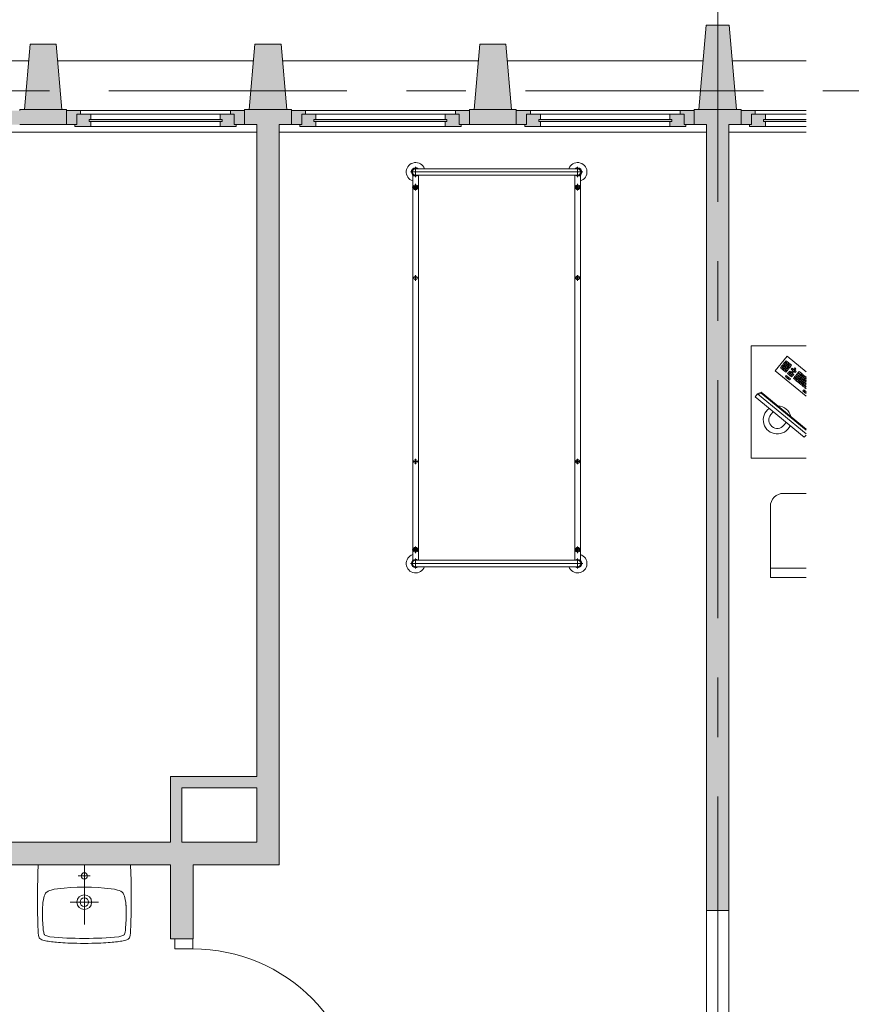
# Model space of a CAD drawing. Header units: centimetres. Extents: x -1737 to 3083, y -1 to 3760.
# Tile 31 of 36: x 1745 to 2189, y 484 to 1009. Entities that reach past the tile are written whole.
import ezdxf

# ---------------------------------------------------------------- set-up
doc = ezdxf.new("R2010")
doc.units = ezdxf.units.CM
doc.linetypes.add('Oś', pattern=[222.25, 127, -31.75, 31.75, -31.75])
for name, color, linetype, lineweight in [('A-DETL-GENF', 92, 'Continuous', 9), ('A-DETL-MEDM', 33, 'Continuous', 13), ('A-DOOR', 31, 'Continuous', 13), ('A-GLAZ', 151, 'Continuous', 13), ('A-WALL', 113, 'Continuous', 13), ('I-FURN', 30, 'Continuous', 9), ('P-SANR-FIXT', 6, 'Continuous', 13), ('S-GRID', 1, 'Continuous', 13)]:
    doc.layers.add(name, color=color, linetype=linetype, lineweight=lineweight)
doc.layers.add('A-WALL-PATT', color=111, linetype='Continuous', lineweight=13, plot=False)

msp = doc.modelspace()

# ---------------------------------------------------------------- hatches: boundary and pattern name
at = {"layer": 'A-GLAZ', "lineweight": 9}
h = msp.add_hatch(color=251, dxfattribs=at)
h.paths.add_polyline_path([(1739.38, 953.33), (1744.88, 953.33), (1744.88, 960.83), (1737.38, 960.83), (1737.38, 958.83), (1739.38, 958.83)], flags=0)
h.paths.add_polyline_path([(1649.88, 953.33), (1655.38, 953.33), (1655.38, 958.83), (1657.38, 958.83), (1657.38, 960.83), (1649.88, 960.83)], flags=0)
h = msp.add_hatch(color=251, dxfattribs=at)
h.paths.add_polyline_path([(1859.38, 953.33), (1864.88, 953.33), (1864.88, 960.83), (1857.38, 960.83), (1857.38, 958.83), (1859.38, 958.83)], flags=0)
h.paths.add_polyline_path([(1769.88, 953.33), (1775.38, 953.33), (1775.38, 958.83), (1777.38, 958.83), (1777.38, 960.83), (1769.88, 960.83)], flags=0)
h = msp.add_hatch(color=251, dxfattribs=at)
h.paths.add_polyline_path([(1860.38, 952.33), (1860.38, 953.33), (1859.38, 953.33), (1859.38, 958.83), (1851.88, 958.83), (1851.88, 956.08), (1852.88, 956.08), (1852.88, 955.08), (1851.88, 955.08), (1851.88, 952.33)], flags=0)
h.paths.add_polyline_path([(1782.88, 952.33), (1782.88, 955.08), (1781.88, 955.08), (1781.88, 956.08), (1782.88, 956.08), (1782.88, 958.83), (1775.38, 958.83), (1775.38, 953.33), (1774.38, 953.33), (1774.38, 952.33)], flags=0)
h = msp.add_hatch(color=251, dxfattribs=at)
h.paths.add_polyline_path([(1979.38, 953.33), (1984.88, 953.33), (1984.88, 960.83), (1977.38, 960.83), (1977.38, 958.83), (1979.38, 958.83)], flags=0)
h.paths.add_polyline_path([(1889.88, 953.33), (1895.38, 953.33), (1895.38, 958.83), (1897.38, 958.83), (1897.38, 960.83), (1889.88, 960.83)], flags=0)
h = msp.add_hatch(color=251, dxfattribs=at)
h.paths.add_polyline_path([(1980.38, 952.33), (1980.38, 953.33), (1979.38, 953.33), (1979.38, 958.83), (1971.88, 958.83), (1971.88, 956.08), (1972.88, 956.08), (1972.88, 955.08), (1971.88, 955.08), (1971.88, 952.33)], flags=0)
h.paths.add_polyline_path([(1902.88, 952.33), (1902.88, 955.08), (1901.88, 955.08), (1901.88, 956.08), (1902.88, 956.08), (1902.88, 958.83), (1895.38, 958.83), (1895.38, 953.33), (1894.38, 953.33), (1894.38, 952.33)], flags=0)
h = msp.add_hatch(color=251, dxfattribs=at)
h.paths.add_polyline_path([(2099.38, 953.33), (2104.88, 953.33), (2104.88, 960.83), (2097.38, 960.83), (2097.38, 958.83), (2099.38, 958.83)], flags=0)
h.paths.add_polyline_path([(2009.88, 953.33), (2015.38, 953.33), (2015.38, 958.83), (2017.38, 958.83), (2017.38, 960.83), (2009.88, 960.83)], flags=0)
h = msp.add_hatch(color=251, dxfattribs=at)
h.paths.add_polyline_path([(2100.38, 952.33), (2100.38, 953.33), (2099.38, 953.33), (2099.38, 958.83), (2091.88, 958.83), (2091.88, 956.08), (2092.88, 956.08), (2092.88, 955.08), (2091.88, 955.08), (2091.88, 952.33)], flags=0)
h.paths.add_polyline_path([(2022.88, 952.33), (2022.88, 955.08), (2021.88, 955.08), (2021.88, 956.08), (2022.88, 956.08), (2022.88, 958.83), (2015.38, 958.83), (2015.38, 953.33), (2014.38, 953.33), (2014.38, 952.33)], flags=0)
for points in [[(2135.38, 953.33), (2135.38, 958.83), (2137.38, 958.83), (2137.38, 960.83), (2129.88, 960.83), (2129.88, 953.33)], [(2142.88, 952.33), (2142.88, 955.08), (2141.88, 955.08), (2141.88, 956.08), (2142.88, 956.08), (2142.88, 958.83), (2135.38, 958.83), (2135.38, 953.33), (2134.38, 953.33), (2134.38, 952.33)], [(1852.88, 955.08), (1852.88, 956.08), (1781.88, 956.08), (1781.88, 955.08), (1840.21, 955.08)], [(1972.88, 955.08), (1972.88, 956.08), (1901.88, 956.08), (1901.88, 955.08), (1960.21, 955.08)], [(2092.88, 955.08), (2092.88, 956.08), (2021.88, 956.08), (2021.88, 955.08), (2080.21, 955.08)], [(2164.52, 955.08), (2164.52, 956.08), (2141.88, 956.08), (2141.88, 955.08)]]:
    msp.add_hatch(color=251, dxfattribs=at).paths.add_polyline_path(points, flags=0)
at = {"layer": 'A-WALL', "lineweight": 9}
h = msp.add_hatch(color=251, dxfattribs=at)
h.paths.add_polyline_path([(1507.38, 961.33), (1527.38, 961.33), (1523.52, 1006.33), (1511.23, 1006.33), (1509.28, 983.53)], flags=0)
h.paths.add_polyline_path([(1647.38, 961.33), (1644.38, 996.33), (1630.38, 996.33), (1627.38, 961.33)], flags=0)
h.paths.add_polyline_path([(1747.38, 961.33), (1767.38, 961.33), (1764.38, 996.33), (1750.38, 996.33), (1749.28, 983.53)], flags=0)
h.paths.add_polyline_path([(1867.38, 961.33), (1887.38, 961.33), (1884.38, 996.33), (1870.38, 996.33), (1869.28, 983.53)], flags=0)
h.paths.add_polyline_path([(1987.38, 961.33), (2007.38, 961.33), (2004.38, 996.33), (1990.38, 996.33), (1989.28, 983.53)], flags=0)
h.paths.add_polyline_path([(2108.09, 961.33), (2127.38, 961.33), (2123.52, 1006.33), (2111.23, 1006.33), (2107.38, 961.33)], flags=0)

# ---------------------------------------------------------------- linework, layer by layer
at = {"layer": 'A-DETL-GENF', "color": 251, "lineweight": 9}
for p, q in [((1837.23, 518.83), (1827.73, 518.83)), ((1827.73, 518.83), (1827.73, 513.33)), ((1837.23, 513.33), (1837.23, 518.83)), ((1827.73, 513.33), (1837.23, 513.33))]:
    msp.add_line(p, q, dxfattribs=at)
at = {"layer": 'A-DETL-MEDM', "color": 251, "lineweight": 9}
for p, q in [((1837.23, 518.83), (1827.73, 518.83)), ((1827.73, 518.83), (1827.73, 513.33)), ((1837.23, 513.33), (1837.23, 518.83)), ((1827.73, 513.33), (1837.23, 513.33))]:
    msp.add_line(p, q, dxfattribs=at)
at = {"layer": 'A-DOOR', "color": 251, "lineweight": 9}
msp.add_arc((1837.23, 423.33), 90, 0, 90, dxfattribs=at)
at = {"layer": 'A-GLAZ', "color": 251, "lineweight": 9}
for p, q in [((1777.38, 960.83), (1769.88, 960.83)), ((1769.88, 960.83), (1769.88, 953.33)), ((1769.88, 960.83), (1864.88, 960.83)), ((1782.88, 958.83), (1775.38, 958.83)), ((1775.38, 958.83), (1775.38, 953.33)), ((1775.38, 953.33), (1775.38, 958.83)), ((1775.38, 958.83), (1777.38, 958.83)), ((1777.38, 958.83), (1777.38, 960.83)), ((1857.38, 960.83), (1777.38, 960.83)), ((1782.88, 956.08), (1782.88, 958.83)), ((1851.88, 958.83), (1782.88, 958.83)), ((1859.38, 958.83), (1851.88, 958.83)), ((1851.88, 958.83), (1851.88, 956.08)), ((1864.88, 960.83), (1857.38, 960.83)), ((1857.38, 960.83), (1857.38, 958.83)), ((1857.38, 958.83), (1859.38, 958.83)), ((1859.38, 953.33), (1859.38, 958.83)), ((1859.38, 958.83), (1859.38, 953.33)), ((1864.88, 953.33), (1864.88, 960.83)), ((1897.38, 960.83), (1889.88, 960.83)), ((1889.88, 960.83), (1889.88, 953.33)), ((1889.88, 960.83), (1984.88, 960.83)), ((1902.88, 958.83), (1895.38, 958.83)), ((1895.38, 958.83), (1895.38, 953.33)), ((1895.38, 953.33), (1895.38, 958.83)), ((1895.38, 958.83), (1897.38, 958.83)), ((1897.38, 958.83), (1897.38, 960.83)), ((1977.38, 960.83), (1897.38, 960.83)), ((1902.88, 956.08), (1902.88, 958.83)), ((1971.88, 958.83), (1902.88, 958.83)), ((1979.38, 958.83), (1971.88, 958.83)), ((1971.88, 958.83), (1971.88, 956.08)), ((1984.88, 960.83), (1977.38, 960.83)), ((1977.38, 960.83), (1977.38, 958.83)), ((1977.38, 958.83), (1979.38, 958.83)), ((1979.38, 953.33), (1979.38, 958.83)), ((1979.38, 958.83), (1979.38, 953.33)), ((1984.88, 953.33), (1984.88, 960.83)), ((2017.38, 960.83), (2009.88, 960.83)), ((2009.88, 960.83), (2009.88, 953.33)), ((2009.88, 960.83), (2104.88, 960.83)), ((2022.88, 958.83), (2015.38, 958.83)), ((2015.38, 958.83), (2015.38, 953.33)), ((2015.38, 953.33), (2015.38, 958.83)), ((2015.38, 958.83), (2017.38, 958.83)), ((2017.38, 958.83), (2017.38, 960.83)), ((2097.38, 960.83), (2017.38, 960.83)), ((2022.88, 956.08), (2022.88, 958.83)), ((2091.88, 958.83), (2022.88, 958.83)), ((2099.38, 958.83), (2091.88, 958.83)), ((2091.88, 958.83), (2091.88, 956.08)), ((2104.88, 960.83), (2097.38, 960.83)), ((2097.38, 960.83), (2097.38, 958.83)), ((2097.38, 958.83), (2099.38, 958.83)), ((2099.38, 953.33), (2099.38, 958.83)), ((2099.38, 958.83), (2099.38, 953.33)), ((2104.88, 953.33), (2104.88, 960.83)), ((2137.38, 960.83), (2129.88, 960.83)), ((2129.88, 960.83), (2129.88, 953.33)), ((2129.88, 960.83), (2164.52, 960.83)), ((2142.88, 958.83), (2135.38, 958.83)), ((2135.38, 958.83), (2135.38, 953.33)), ((2135.38, 953.33), (2135.38, 958.83)), ((2135.38, 958.83), (2137.38, 958.83)), ((2137.38, 958.83), (2137.38, 960.83)), ((2164.52, 960.83), (2137.38, 960.83)), ((2142.88, 956.08), (2142.88, 958.83)), ((2164.52, 958.83), (2142.88, 958.83)), ((1769.88, 953.33), (1775.38, 953.33)), ((1775.38, 953.33), (1774.38, 953.33)), ((1774.38, 953.33), (1774.38, 952.33)), ((1774.38, 952.33), (1782.88, 952.33)), ((1852.88, 956.08), (1781.88, 956.08)), ((1781.88, 956.08), (1781.88, 955.08)), ((1781.88, 955.08), (1781.88, 956.08)), ((1781.88, 956.08), (1782.88, 956.08)), ((1781.88, 955.08), (1852.88, 955.08)), ((1782.88, 955.08), (1781.88, 955.08)), ((1782.88, 952.33), (1782.88, 955.08)), ((1851.88, 952.33), (1782.88, 952.33)), ((1851.88, 956.08), (1852.88, 956.08)), ((1851.88, 955.08), (1851.88, 952.33)), ((1852.88, 955.08), (1851.88, 955.08)), ((1851.88, 952.33), (1860.38, 952.33)), ((1852.88, 955.08), (1852.88, 956.08)), ((1852.88, 956.08), (1852.88, 955.08)), ((1860.38, 953.33), (1859.38, 953.33)), ((1859.38, 953.33), (1864.88, 953.33)), ((1860.38, 952.33), (1860.38, 953.33)), ((1889.88, 953.33), (1895.38, 953.33)), ((1895.38, 953.33), (1894.38, 953.33)), ((1894.38, 953.33), (1894.38, 952.33)), ((1894.38, 952.33), (1902.88, 952.33)), ((1972.88, 956.08), (1901.88, 956.08)), ((1901.88, 956.08), (1901.88, 955.08)), ((1901.88, 955.08), (1901.88, 956.08)), ((1901.88, 956.08), (1902.88, 956.08)), ((1901.88, 955.08), (1972.88, 955.08)), ((1902.88, 955.08), (1901.88, 955.08)), ((1902.88, 952.33), (1902.88, 955.08)), ((1971.88, 952.33), (1902.88, 952.33)), ((1971.88, 956.08), (1972.88, 956.08)), ((1971.88, 955.08), (1971.88, 952.33)), ((1972.88, 955.08), (1971.88, 955.08)), ((1971.88, 952.33), (1980.38, 952.33)), ((1972.88, 955.08), (1972.88, 956.08)), ((1972.88, 956.08), (1972.88, 955.08)), ((1980.38, 953.33), (1979.38, 953.33)), ((1979.38, 953.33), (1984.88, 953.33)), ((1980.38, 952.33), (1980.38, 953.33)), ((2009.88, 953.33), (2015.38, 953.33)), ((2015.38, 953.33), (2014.38, 953.33)), ((2014.38, 953.33), (2014.38, 952.33)), ((2014.38, 952.33), (2022.88, 952.33)), ((2092.88, 956.08), (2021.88, 956.08)), ((2021.88, 956.08), (2021.88, 955.08)), ((2021.88, 955.08), (2021.88, 956.08)), ((2021.88, 956.08), (2022.88, 956.08)), ((2021.88, 955.08), (2092.88, 955.08)), ((2022.88, 955.08), (2021.88, 955.08)), ((2022.88, 952.33), (2022.88, 955.08)), ((2091.88, 952.33), (2022.88, 952.33)), ((2091.88, 956.08), (2092.88, 956.08)), ((2091.88, 955.08), (2091.88, 952.33)), ((2092.88, 955.08), (2091.88, 955.08)), ((2091.88, 952.33), (2100.38, 952.33)), ((2092.88, 955.08), (2092.88, 956.08)), ((2092.88, 956.08), (2092.88, 955.08)), ((2100.38, 953.33), (2099.38, 953.33)), ((2099.38, 953.33), (2104.88, 953.33)), ((2100.38, 952.33), (2100.38, 953.33)), ((2129.88, 953.33), (2135.38, 953.33)), ((2135.38, 953.33), (2134.38, 953.33)), ((2134.38, 953.33), (2134.38, 952.33)), ((2134.38, 952.33), (2142.88, 952.33)), ((2164.52, 956.08), (2141.88, 956.08)), ((2141.88, 956.08), (2141.88, 955.08)), ((2141.88, 955.08), (2141.88, 956.08)), ((2141.88, 956.08), (2142.88, 956.08)), ((2141.88, 955.08), (2164.52, 955.08)), ((2142.88, 955.08), (2141.88, 955.08)), ((2142.88, 952.33), (2142.88, 955.08)), ((2164.52, 952.33), (2142.88, 952.33))]:
    msp.add_line(p, q, dxfattribs=at)
at = {"layer": 'A-WALL', "color": 251, "lineweight": 9}
for p, q in [((2111.23, 1006.33), (2107.38, 961.33)), ((2123.52, 1006.33), (2111.23, 1006.33)), ((2127.38, 961.33), (2123.52, 1006.33)), ((1750.38, 996.33), (1747.38, 961.33)), ((1764.38, 996.33), (1750.38, 996.33)), ((1767.38, 961.33), (1764.38, 996.33)), ((1870.38, 996.33), (1867.38, 961.33)), ((1884.38, 996.33), (1870.38, 996.33)), ((1887.38, 961.33), (1884.38, 996.33)), ((1990.38, 996.33), (1987.38, 961.33)), ((2004.38, 996.33), (1990.38, 996.33)), ((2007.38, 961.33), (2004.38, 996.33)), ((1645.15, 987.33), (1749.61, 987.33)), ((1765.15, 987.33), (1869.61, 987.33)), ((1885.15, 987.33), (1989.61, 987.33)), ((2005.15, 987.33), (2109.61, 987.33)), ((2125.15, 987.33), (2164.52, 987.33)), ((1747.38, 961.33), (1744.88, 961.33)), ((1744.88, 961.33), (1744.88, 960.83)), ((1767.38, 961.33), (1747.38, 961.33)), ((1747.38, 961.33), (1767.38, 961.33)), ((1769.88, 961.33), (1767.38, 961.33)), ((1769.88, 960.83), (1769.88, 961.33)), ((1867.38, 961.33), (1864.88, 961.33)), ((1864.88, 961.33), (1864.88, 960.83)), ((1887.38, 961.33), (1867.38, 961.33)), ((1867.38, 961.33), (1887.38, 961.33)), ((1889.88, 961.33), (1887.38, 961.33)), ((1889.88, 960.83), (1889.88, 961.33)), ((1987.38, 961.33), (1984.88, 961.33)), ((1984.88, 961.33), (1984.88, 960.83)), ((2007.38, 961.33), (1987.38, 961.33)), ((1987.38, 961.33), (2007.38, 961.33)), ((2009.88, 961.33), (2007.38, 961.33)), ((2009.88, 960.83), (2009.88, 961.33)), ((2107.38, 961.33), (2104.88, 961.33)), ((2104.88, 961.33), (2104.88, 960.83)), ((2127.38, 961.33), (2107.38, 961.33)), ((2107.38, 961.33), (2127.38, 961.33)), ((2129.88, 961.33), (2127.38, 961.33)), ((2129.88, 960.83), (2129.88, 961.33)), ((1744.88, 953.33), (1769.88, 953.33)), ((1864.88, 953.33), (1871.38, 953.33)), ((1871.38, 953.33), (1871.38, 605.33)), ((1883.38, 558.33), (1883.38, 953.33)), ((1883.38, 953.33), (1889.88, 953.33)), ((1984.88, 953.33), (2009.88, 953.33)), ((2104.88, 953.33), (2111.38, 953.33)), ((2111.38, 953.33), (2111.38, 533.83)), ((2123.38, 953.33), (2129.88, 953.33)), ((2123.38, 533.83), (2123.38, 953.33)), ((1871.38, 949.33), (1523.88, 949.33)), ((2111.38, 949.33), (1883.38, 949.33)), ((2164.52, 949.33), (2123.38, 949.33)), ((1831.38, 605.33), (1825.38, 605.33)), ((1825.38, 605.33), (1825.38, 570.33)), ((1871.38, 605.33), (1831.38, 605.33)), ((1831.38, 570.33), (1831.38, 599.33)), ((1831.38, 599.33), (1871.38, 599.33)), ((1871.38, 599.33), (1871.38, 570.33)), ((1825.38, 570.33), (1523.38, 570.33)), ((1871.38, 570.33), (1831.38, 570.33)), ((1663.38, 558.33), (1825.38, 558.33)), ((1825.38, 558.33), (1825.38, 518.83)), ((1837.38, 558.33), (1871.38, 558.33)), ((1837.38, 518.83), (1837.38, 558.33)), ((1871.38, 558.33), (1883.38, 558.33)), ((2111.38, 533.83), (2123.38, 533.83)), ((2111.38, 533.83), (2111.38, 422.83)), ((2123.38, 533.83), (2111.38, 533.83)), ((2123.38, 422.83), (2123.38, 533.83)), ((1825.38, 518.83), (1827.73, 518.83)), ((1837.23, 518.83), (1837.38, 518.83))]:
    msp.add_line(p, q, dxfattribs=at)
at = {"layer": 'A-WALL-PATT', "color": 251, "linetype": 'Continuous', "lineweight": 9, "extrusion": (0, 0, -1)}
for points in [[(-1744.88, 958.83), (-1769.88, 953.33), (-1744.88, 961.33)], [(-1744.88, 961.33), (-1769.88, 953.33), (-1769.88, 961.33)], [(-1769.88, 953.33), (-1744.88, 958.83), (-1744.88, 953.33)], [(-1871.38, 953.33), (-1864.88, 961.33), (-1864.88, 953.33)], [(-1864.88, 961.33), (-1871.38, 953.33), (-1889.88, 961.33)], [(-1889.88, 961.33), (-1871.38, 953.33), (-1889.88, 953.33)], [(-1995.22, 953.33), (-1984.88, 961.33), (-1984.88, 953.33)], [(-1984.88, 961.33), (-1995.22, 953.33), (-2009.88, 961.33)], [(-2009.88, 961.33), (-1995.22, 953.33), (-2009.88, 953.33)], [(-2104.88, 958.83), (-2129.88, 953.33), (-2104.88, 961.33)], [(-2104.88, 961.33), (-2129.88, 953.33), (-2129.88, 961.33)], [(-2129.88, 953.33), (-2104.88, 958.83), (-2104.88, 953.33)], [(-1871.38, 558.33), (-1883.38, 953.33), (-1871.38, 953.33)], [(-1883.38, 953.33), (-1871.38, 558.33), (-1883.38, 558.33)], [(-2111.38, 748.69), (-2123.38, 953.33), (-2111.38, 953.33)], [(-2123.38, 953.33), (-2111.38, 748.69), (-2111.38, 533.83)], [(-2123.38, 953.33), (-2111.38, 533.83), (-2123.38, 533.83)], [(-1825.38, 570.33), (-1831.38, 605.33), (-1825.38, 605.33)], [(-1831.38, 605.33), (-1825.38, 570.33), (-1831.38, 570.33)], [(-1831.38, 599.33), (-1871.38, 605.33), (-1831.38, 605.33)], [(-1871.38, 605.33), (-1831.38, 599.33), (-1871.38, 599.33)], [(-1523.38, 570.33), (-1651.38, 558.33), (-1871.38, 570.33)], [(-1871.38, 570.33), (-1651.38, 558.33), (-1871.38, 558.33)], [(-1825.38, 518.83), (-1837.38, 558.33), (-1825.38, 558.33)], [(-1837.38, 558.33), (-1825.38, 518.83), (-1827.73, 518.83)], [(-1837.38, 558.33), (-1827.73, 518.83), (-1837.38, 518.83)]]:
    msp.add_solid(points, dxfattribs=at)
at = {"layer": 'I-FURN', "color": 251, "lineweight": 9}
for p, q in [((1956.13, 925.35), (1956.13, 930.8)), ((2042.63, 925.35), (2042.63, 930.8)), ((1953.4, 928.07), (2045.35, 928.07)), ((1954.63, 926.43), (1954.63, 720.71)), ((1956.13, 929.77), (2042.63, 929.77)), ((1956.13, 926.37), (2042.63, 926.37)), ((1957.63, 720.77), (1957.63, 926.43)), ((2041.13, 720.71), (2041.13, 926.37)), ((2044.13, 926.43), (2044.13, 720.71)), ((1954.38, 919.93), (1957.88, 919.93)), ((1956.13, 918.18), (1956.13, 921.68)), ((2044.38, 919.93), (2040.88, 919.93)), ((2042.63, 918.18), (2042.63, 921.68)), ((1956.13, 873.02), (1956.13, 870.02)), ((2042.63, 873.02), (2042.63, 870.02)), ((1954.63, 871.52), (1957.63, 871.52)), ((2044.13, 871.52), (2041.13, 871.52)), ((2135.14, 835.33), (2135.14, 775.33)), ((2164.52, 835.33), (2135.14, 835.33)), ((2154.4, 829.71), (2148.05, 821.98)), ((2152.07, 825.15), (2152.58, 825.77)), ((2152.69, 824.64), (2152.07, 825.15)), ((2152.58, 825.77), (2153.2, 825.26)), ((2153.2, 825.26), (2152.69, 824.64)), ((2152.71, 825.92), (2153.21, 826.54)), ((2153.32, 825.41), (2152.71, 825.92)), ((2152.84, 824.51), (2153.35, 825.13)), ((2153.21, 826.54), (2153.83, 826.03)), ((2153.83, 826.03), (2153.32, 825.41)), ((2153.34, 826.69), (2153.85, 827.31)), ((2153.96, 826.18), (2153.34, 826.69)), ((2153.35, 825.13), (2153.97, 824.62)), ((2153.48, 825.29), (2153.99, 825.9)), ((2154.1, 824.78), (2153.48, 825.29)), ((2153.85, 827.31), (2154.47, 826.8)), ((2154.47, 826.8), (2153.96, 826.18)), ((2153.99, 825.9), (2154.61, 825.4)), ((2154.61, 825.4), (2154.1, 824.78)), ((2154.11, 826.06), (2154.62, 826.68)), ((2154.73, 825.55), (2154.11, 826.06)), ((2154.25, 824.65), (2154.76, 825.27)), ((2164.52, 821.39), (2154.4, 829.71)), ((2154.62, 826.68), (2155.24, 826.17)), ((2155.24, 826.17), (2154.73, 825.55)), ((2154.76, 825.27), (2155.38, 824.76)), ((2154.89, 825.42), (2155.39, 826.04)), ((2155.5, 824.91), (2154.89, 825.42)), ((2155.39, 826.04), (2156.01, 825.53)), ((2156.01, 825.53), (2155.5, 824.91)), ((2155.66, 824.79), (2156.17, 825.41)), ((2156.17, 825.41), (2156.79, 824.9)), ((2148.05, 821.98), (2164.52, 808.44)), ((2150.8, 823.6), (2151.31, 824.22)), ((2151.42, 823.1), (2150.8, 823.6)), ((2151.31, 824.22), (2151.93, 823.71)), ((2151.93, 823.71), (2151.42, 823.1)), ((2151.44, 824.38), (2151.94, 824.99)), ((2152.05, 823.87), (2151.44, 824.38)), ((2151.57, 822.97), (2152.08, 823.59)), ((2152.19, 822.46), (2151.57, 822.97)), ((2151.94, 824.99), (2152.56, 824.49)), ((2152.56, 824.49), (2152.05, 823.87)), ((2152.08, 823.59), (2152.7, 823.08)), ((2152.7, 823.08), (2152.19, 822.46)), ((2152.21, 823.74), (2152.72, 824.36)), ((2152.83, 823.23), (2152.21, 823.74)), ((2152.35, 822.33), (2152.85, 822.95)), ((2152.96, 821.82), (2152.35, 822.33)), ((2152.72, 824.36), (2153.33, 823.85)), ((2153.33, 823.85), (2152.83, 823.23)), ((2153.46, 824), (2152.84, 824.51)), ((2152.85, 822.95), (2153.47, 822.44)), ((2153.47, 822.44), (2152.96, 821.82)), ((2152.98, 823.11), (2153.49, 823.72)), ((2153.6, 822.6), (2152.98, 823.11)), ((2153.12, 821.7), (2153.63, 822.32)), ((2153.74, 821.19), (2153.12, 821.7)), ((2153.97, 824.62), (2153.46, 824)), ((2153.49, 823.72), (2154.11, 823.22)), ((2154.11, 823.22), (2153.6, 822.6)), ((2153.62, 823.88), (2154.12, 824.5)), ((2154.23, 823.37), (2153.62, 823.88)), ((2153.63, 822.32), (2154.24, 821.81)), ((2154.24, 821.81), (2153.74, 821.19)), ((2153.75, 822.47), (2154.26, 823.09)), ((2154.37, 821.96), (2153.75, 822.47)), ((2154.12, 824.5), (2154.74, 823.99)), ((2154.74, 823.99), (2154.23, 823.37)), ((2154.87, 824.14), (2154.25, 824.65)), ((2154.26, 823.09), (2154.88, 822.58)), ((2154.88, 822.58), (2154.37, 821.96)), ((2154.39, 823.24), (2154.9, 823.86)), ((2155.01, 822.73), (2154.39, 823.24)), ((2154.66, 820.43), (2155.17, 821.05)), ((2155.28, 819.92), (2154.66, 820.43)), ((2155.38, 824.76), (2154.87, 824.14)), ((2154.9, 823.86), (2155.51, 823.35)), ((2155.51, 823.35), (2155.01, 822.73)), ((2155.02, 824.01), (2155.53, 824.63)), ((2155.64, 823.51), (2155.02, 824.01)), ((2155.17, 821.05), (2155.79, 820.54)), ((2155.79, 820.54), (2155.28, 819.92)), ((2155.3, 821.2), (2155.81, 821.82)), ((2155.92, 820.69), (2155.3, 821.2)), ((2155.44, 819.79), (2155.94, 820.41)), ((2155.53, 824.63), (2156.15, 824.12)), ((2156.15, 824.12), (2155.64, 823.51)), ((2156.28, 824.28), (2155.66, 824.79)), ((2155.81, 821.82), (2156.42, 821.31)), ((2156.42, 821.31), (2155.92, 820.69)), ((2155.94, 820.41), (2156.56, 819.9)), ((2156.56, 819.9), (2156.05, 819.28)), ((2156.07, 820.56), (2156.58, 821.18)), ((2156.69, 820.06), (2156.07, 820.56)), ((2156.79, 824.9), (2156.28, 824.28)), ((2156.57, 822.74), (2157.08, 823.36)), ((2157.19, 822.24), (2156.57, 822.74)), ((2156.58, 821.18), (2157.2, 820.67)), ((2157.2, 820.67), (2156.69, 820.06)), ((2156.71, 821.34), (2157.21, 821.96)), ((2157.32, 820.83), (2156.71, 821.34)), ((2156.84, 819.93), (2157.35, 820.55)), ((2157.46, 819.42), (2156.84, 819.93)), ((2157.08, 823.36), (2157.69, 822.85)), ((2157.69, 822.85), (2157.19, 822.24)), ((2157.21, 821.96), (2157.83, 821.45)), ((2157.83, 821.45), (2157.32, 820.83)), ((2157.34, 822.11), (2157.85, 822.73)), ((2157.96, 821.6), (2157.34, 822.11)), ((2157.35, 820.55), (2157.97, 820.04)), ((2157.97, 820.04), (2157.46, 819.42)), ((2157.85, 822.73), (2158.47, 822.22)), ((2158.47, 822.22), (2157.96, 821.6)), ((2157.98, 822.88), (2158.48, 823.5)), ((2158.59, 822.37), (2157.98, 822.88)), ((2158.11, 821.47), (2158.62, 822.09)), ((2158.73, 820.97), (2158.11, 821.47)), ((2158.48, 823.5), (2159.1, 822.99)), ((2159.1, 822.99), (2158.59, 822.37)), ((2158.62, 822.09), (2159.24, 821.58)), ((2159.24, 821.58), (2158.73, 820.97)), ((2159.02, 819.43), (2159.53, 820.05)), ((2159.53, 820.05), (2160.92, 818.91)), ((2159.66, 820.2), (2160.17, 820.82)), ((2161.05, 819.06), (2159.66, 820.2)), ((2160.17, 820.82), (2161.56, 819.68)), ((2160.29, 820.98), (2160.8, 821.59)), ((2161.68, 819.83), (2160.29, 820.98)), ((2160.8, 821.59), (2162.19, 820.45)), ((2162.19, 820.45), (2161.68, 819.83)), ((2161.84, 819.71), (2162.35, 820.32)), ((2162.35, 820.32), (2162.96, 819.82)), ((2153.47, 818.82), (2153.98, 819.44)), ((2154.09, 818.31), (2153.47, 818.82)), ((2153.98, 819.44), (2154.6, 818.93)), ((2154.6, 818.93), (2154.09, 818.31)), ((2154.24, 818.18), (2154.75, 818.8)), ((2154.86, 817.68), (2154.24, 818.18)), ((2154.75, 818.8), (2155.37, 818.29)), ((2155.37, 818.29), (2154.86, 817.68)), ((2155.01, 817.55), (2155.52, 818.17)), ((2155.63, 817.04), (2155.01, 817.55)), ((2156.05, 819.28), (2155.44, 819.79)), ((2155.52, 818.17), (2156.14, 817.66)), ((2156.14, 817.66), (2155.63, 817.04)), ((2156.21, 819.16), (2156.72, 819.78)), ((2156.83, 818.65), (2156.21, 819.16)), ((2156.72, 819.78), (2157.33, 819.27)), ((2157.33, 819.27), (2156.83, 818.65)), ((2157.75, 817.89), (2158.26, 818.5)), ((2158.37, 817.38), (2157.75, 817.89)), ((2158.26, 818.5), (2158.88, 818)), ((2158.88, 818), (2158.37, 817.38)), ((2158.39, 818.66), (2158.9, 819.28)), ((2159.01, 818.15), (2158.39, 818.66)), ((2158.53, 817.25), (2159.03, 817.87)), ((2159.14, 816.74), (2158.53, 817.25)), ((2158.9, 819.28), (2159.51, 818.77)), ((2159.51, 818.77), (2159.01, 818.15)), ((2160.41, 818.29), (2159.02, 819.43)), ((2159.03, 817.87), (2159.65, 817.36)), ((2159.65, 817.36), (2159.14, 816.74)), ((2159.16, 818.02), (2159.67, 818.64)), ((2159.78, 817.52), (2159.16, 818.02)), ((2159.3, 816.62), (2159.81, 817.23)), ((2159.92, 816.11), (2159.3, 816.62)), ((2159.67, 818.64), (2160.29, 818.13)), ((2160.29, 818.13), (2159.78, 817.52)), ((2159.81, 817.23), (2160.42, 816.73)), ((2160.42, 816.73), (2159.92, 816.11)), ((2159.93, 817.39), (2160.44, 818.01)), ((2160.55, 816.88), (2159.93, 817.39)), ((2160.07, 815.98), (2160.58, 816.6)), ((2160.69, 815.47), (2160.07, 815.98)), ((2160.92, 818.91), (2160.41, 818.29)), ((2160.44, 818.01), (2161.06, 817.5)), ((2161.06, 817.5), (2160.55, 816.88)), ((2160.57, 818.16), (2161.08, 818.78)), ((2161.19, 817.65), (2160.57, 818.16)), ((2160.58, 816.6), (2161.2, 816.09)), ((2161.2, 816.09), (2160.69, 815.47)), ((2160.71, 816.75), (2161.21, 817.37)), ((2161.32, 816.25), (2160.71, 816.75)), ((2160.84, 815.35), (2161.35, 815.96)), ((2161.46, 814.84), (2160.84, 815.35)), ((2161.56, 819.68), (2161.05, 819.06)), ((2161.08, 818.78), (2161.69, 818.27)), ((2161.69, 818.27), (2161.19, 817.65)), ((2161.2, 818.93), (2161.71, 819.55)), ((2161.82, 818.43), (2161.2, 818.93)), ((2161.21, 817.37), (2161.83, 816.86)), ((2161.83, 816.86), (2161.32, 816.25)), ((2161.34, 817.53), (2161.85, 818.14)), ((2161.96, 817.02), (2161.34, 817.53)), ((2161.35, 815.96), (2161.97, 815.46)), ((2161.97, 815.46), (2161.46, 814.84)), ((2161.48, 816.12), (2161.99, 816.74)), ((2162.1, 815.61), (2161.48, 816.12)), ((2161.61, 814.71), (2162.12, 815.33)), ((2162.23, 814.2), (2161.61, 814.71)), ((2161.71, 819.55), (2162.33, 819.04)), ((2162.33, 819.04), (2161.82, 818.43)), ((2162.46, 819.2), (2161.84, 819.71)), ((2161.85, 818.14), (2162.47, 817.64)), ((2162.47, 817.64), (2161.96, 817.02)), ((2161.98, 818.3), (2162.48, 818.92)), ((2162.59, 817.79), (2161.98, 818.3)), ((2161.99, 816.74), (2162.6, 816.23)), ((2162.6, 816.23), (2162.1, 815.61)), ((2162.11, 816.89), (2162.62, 817.51)), ((2162.73, 816.38), (2162.11, 816.89)), ((2162.12, 815.33), (2162.74, 814.82)), ((2162.74, 814.82), (2162.23, 814.2)), ((2162.25, 815.48), (2162.76, 816.1)), ((2162.87, 814.98), (2162.25, 815.48)), ((2162.39, 814.08), (2162.9, 814.69)), ((2162.96, 819.82), (2162.46, 819.2)), ((2162.48, 818.92), (2163.1, 818.41)), ((2163.1, 818.41), (2162.59, 817.79)), ((2162.61, 819.07), (2163.12, 819.69)), ((2163.23, 818.56), (2162.61, 819.07)), ((2162.62, 817.51), (2163.24, 817)), ((2163.24, 817), (2162.73, 816.38)), ((2162.75, 817.66), (2163.26, 818.28)), ((2163.37, 817.16), (2162.75, 817.66)), ((2162.76, 816.1), (2163.38, 815.59)), ((2163.38, 815.59), (2162.87, 814.98)), ((2162.89, 816.26), (2163.39, 816.87)), ((2163.5, 815.75), (2162.89, 816.26)), ((2162.9, 814.69), (2163.51, 814.19)), ((2163.02, 814.85), (2163.53, 815.47)), ((2163.64, 814.34), (2163.02, 814.85)), ((2163.12, 819.69), (2163.74, 819.18)), ((2163.74, 819.18), (2163.23, 818.56)), ((2163.26, 818.28), (2163.87, 817.77)), ((2163.87, 817.77), (2163.37, 817.16)), ((2163.38, 818.44), (2163.89, 819.05)), ((2164, 817.93), (2163.38, 818.44)), ((2163.39, 816.87), (2164.01, 816.37)), ((2164.01, 816.37), (2163.5, 815.75)), ((2163.52, 817.03), (2164.03, 817.65)), ((2164.14, 816.52), (2163.52, 817.03)), ((2163.53, 815.47), (2164.15, 814.96)), ((2164.15, 814.96), (2163.64, 814.34)), ((2163.66, 815.62), (2164.17, 816.24)), ((2164.28, 815.11), (2163.66, 815.62)), ((2163.79, 814.21), (2164.3, 814.83)), ((2163.89, 819.05), (2164.51, 818.55)), ((2164.51, 818.55), (2164, 817.93)), ((2164.03, 817.65), (2164.52, 817.25)), ((2164.52, 816.98), (2164.14, 816.52)), ((2164.16, 817.8), (2164.52, 818.24)), ((2164.52, 817.5), (2164.16, 817.8)), ((2164.17, 816.24), (2164.52, 815.95)), ((2164.52, 815.41), (2164.28, 815.11)), ((2164.29, 816.39), (2164.52, 816.67)), ((2164.52, 816.21), (2164.29, 816.39)), ((2164.3, 814.83), (2164.52, 814.66)), ((2164.43, 814.99), (2164.52, 815.09)), ((2164.52, 814.91), (2164.43, 814.99)), ((2138.59, 809.58), (2137.32, 808.03)), ((2140.62, 810.5), (2138.59, 809.58)), ((2164.52, 788.26), (2138.59, 809.58)), ((2140.55, 810.04), (2138.92, 809.31)), ((2164.52, 790.33), (2140.55, 810.04)), ((2164.52, 790.85), (2140.62, 810.5)), ((2163.01, 813.57), (2162.39, 814.08)), ((2162.74, 811.2), (2163.25, 811.82)), ((2163.36, 810.69), (2162.74, 811.2)), ((2163.51, 814.19), (2163.01, 813.57)), ((2163.16, 813.44), (2163.67, 814.06)), ((2163.78, 812.93), (2163.16, 813.44)), ((2163.25, 811.82), (2163.86, 811.31)), ((2163.86, 811.31), (2163.36, 810.69)), ((2163.51, 810.56), (2164.02, 811.18)), ((2164.13, 810.05), (2163.51, 810.56)), ((2163.67, 814.06), (2164.29, 813.55)), ((2164.29, 813.55), (2163.78, 812.93)), ((2164.41, 813.71), (2163.79, 814.21)), ((2163.93, 812.81), (2164.44, 813.42)), ((2164.52, 812.33), (2163.93, 812.81)), ((2164.02, 811.18), (2164.52, 810.77)), ((2164.52, 810.52), (2164.13, 810.05)), ((2164.28, 809.93), (2164.52, 810.21)), ((2164.52, 809.74), (2164.28, 809.93)), ((2164.52, 813.83), (2164.41, 813.71)), ((2164.44, 813.42), (2164.52, 813.36)), ((2137.32, 808.03), (2163.58, 786.44)), ((2145.71, 798.55), (2146.98, 800.1)), ((2152.66, 792.83), (2153.93, 794.38)), ((2163.58, 786.44), (2164.52, 787.57)), ((1954.63, 773.52), (1957.63, 773.52)), ((1956.13, 775.02), (1956.13, 772.02)), ((2044.13, 773.52), (2041.13, 773.52)), ((2042.63, 775.02), (2042.63, 772.02)), ((2135.14, 775.33), (2164.52, 775.33)), ((2164.52, 756.52), (2152.45, 756.52)), ((2145.45, 749.52), (2145.45, 711.52)), ((1954.38, 726.4), (1957.88, 726.4)), ((1956.13, 728.15), (1956.13, 724.65)), ((2044.38, 726.4), (2040.88, 726.4)), ((2042.63, 728.15), (2042.63, 724.65)), ((1956.13, 721.8), (1956.13, 716.35)), ((1956.13, 720.77), (2042.63, 720.77)), ((2042.63, 721.8), (2042.63, 716.35)), ((2045.35, 719.07), (1953.4, 719.07)), ((1956.13, 717.37), (2042.63, 717.37)), ((2145.45, 716.52), (2164.52, 716.52)), ((2145.45, 711.52), (2164.52, 711.52))]:
    msp.add_line(p, q, dxfattribs=at)
for centre, radius in [((1956.13, 919.93), 1.25), ((1956.13, 919.93), 0.8), ((2042.63, 919.93), 1.25), ((2042.63, 919.93), 0.8), ((1956.13, 871.52), 1), ((2042.63, 871.52), 1), ((1956.13, 773.52), 1), ((2042.63, 773.52), 1), ((1956.13, 726.4), 1.25), ((1956.13, 726.4), 0.8), ((2042.63, 726.4), 1.25), ((2042.63, 726.4), 0.8)]:
    msp.add_circle(centre, radius, dxfattribs=at)
for centre, radius, start, end in [((1956.13, 928.07), 5, 19.8769, 252.5424), ((1956.13, 928.07), 2.23, 49.8221, 312.3887), ((2042.63, 928.07), 5, 287.4576, 160.1231), ((2042.63, 928.07), 2.23, 229.8221, 130.1779), ((1956.13, 928.07), 1.93, 62.0207, 297.9793), ((1956.13, 928.07), 1.7, 90, 270), ((2042.63, 928.07), 1.93, 242.0207, 117.9793), ((2042.63, 928.07), 1.7, 270, 90), ((2149.18, 795.69), 7.5, 125.1034, 336.0354), ((2149.18, 795.69), 7.5, 13.6995, 87.4393), ((2149.18, 795.69), 4.5, 140.5694, 320.5694), ((2152.45, 749.52), 7, 90, 180), ((1956.13, 719.07), 5, 107.4576, 340.1231), ((1956.13, 719.07), 2.23, 49.8221, 310.1779), ((1956.13, 719.07), 1.93, 62.0207, 297.9793), ((1956.13, 719.07), 1.7, 90, 270), ((2042.63, 719.07), 5, 199.8769, 72.5424), ((2042.63, 719.07), 2.23, 229.8221, 130.1779), ((2042.63, 719.07), 1.93, 242.0207, 117.9793), ((2042.63, 719.07), 1.7, 270, 90)]:
    msp.add_arc(centre, radius, start, end, dxfattribs=at)
at = {"layer": 'P-SANR-FIXT', "color": 251, "lineweight": 9}
for p, q in [((1754.55, 553.74), (1754.69, 558.33)), ((1779.38, 558.33), (1779.38, 526.33)), ((1804.07, 558.33), (1804.2, 553.74)), ((1754.48, 550.04), (1754.55, 553.74)), ((1776.15, 552.31), (1782.41, 552.31)), ((1804.2, 553.74), (1804.28, 550.04)), ((1754.4, 544.34), (1754.42, 546.98)), ((1754.42, 546.98), (1754.48, 550.04)), ((1804.28, 550.04), (1804.33, 546.98)), ((1804.33, 546.98), (1804.36, 544.34)), ((1754.37, 542.05), (1754.4, 544.34)), ((1754.37, 538.19), (1754.37, 542.05)), ((1757.51, 539.79), (1757.96, 541.47)), ((1757.96, 541.47), (1758.26, 542.29)), ((1758.26, 542.29), (1758.68, 543.06)), ((1758.68, 543.06), (1758.95, 543.41)), ((1758.95, 543.41), (1759.27, 543.7)), ((1759.27, 543.7), (1759.99, 544.18)), ((1759.99, 544.18), (1760.79, 544.53)), ((1760.79, 544.53), (1761.61, 544.8)), ((1761.61, 544.8), (1763.32, 545.17)), ((1763.32, 545.17), (1765.05, 545.44)), ((1765.05, 545.44), (1768.54, 545.83)), ((1768.54, 545.83), (1772, 546.13)), ((1772, 546.13), (1775.51, 546.26)), ((1775.51, 546.26), (1777.25, 546.31)), ((1777.25, 546.31), (1781.51, 546.31)), ((1781.51, 546.31), (1783.24, 546.26)), ((1783.24, 546.26), (1786.73, 546.13)), ((1786.73, 546.13), (1790.22, 545.83)), ((1790.22, 545.83), (1793.71, 545.44)), ((1793.71, 545.44), (1795.41, 545.17)), ((1795.41, 545.17), (1797.11, 544.8)), ((1797.11, 544.8), (1797.97, 544.53)), ((1797.97, 544.53), (1798.77, 544.18)), ((1798.77, 544.18), (1799.48, 543.7)), ((1799.48, 543.7), (1799.8, 543.41)), ((1799.8, 543.41), (1800.07, 543.06)), ((1800.07, 543.06), (1800.5, 542.29)), ((1800.5, 542.29), (1800.79, 541.47)), ((1800.79, 541.47), (1801.24, 539.79)), ((1804.36, 544.34), (1804.36, 542.05)), ((1804.36, 542.05), (1804.38, 540.03)), ((1754.4, 536.51), (1754.37, 538.19)), ((1754.4, 534.84), (1754.4, 536.51)), ((1757.11, 535.77), (1757.14, 536.46)), ((1757.14, 536.46), (1757.17, 536.78)), ((1757.17, 536.78), (1757.19, 537.18)), ((1757.19, 537.18), (1757.24, 538.06)), ((1757.24, 538.06), (1757.51, 539.79)), ((1771.87, 538.32), (1786.87, 538.32)), ((1801.24, 539.79), (1801.48, 538.06)), ((1801.48, 538.06), (1801.56, 537.18)), ((1801.56, 537.18), (1801.59, 536.78)), ((1801.59, 536.78), (1801.62, 536.46)), ((1801.62, 536.46), (1801.64, 535.77)), ((1804.36, 536.51), (1804.33, 534.84)), ((1804.38, 540.03), (1804.36, 538.19)), ((1804.36, 538.19), (1804.36, 536.51)), ((1754.42, 533.82), (1754.4, 534.84)), ((1754.42, 532.86), (1754.42, 533.82)), ((1754.45, 531.93), (1754.42, 532.86)), ((1754.45, 531.03), (1754.45, 531.93)), ((1754.47, 530.44), (1754.45, 531.03)), ((1757.03, 531.27), (1757.11, 535.77)), ((1757.06, 529), (1757.03, 531.27)), ((1801.64, 535.77), (1801.72, 531.27)), ((1801.72, 531.27), (1801.67, 529)), ((1804.31, 531.93), (1804.28, 531.03)), ((1804.28, 531.03), (1804.28, 530.44)), ((1804.33, 533.82), (1804.31, 532.86)), ((1804.31, 532.86), (1804.31, 531.93)), ((1804.33, 534.84), (1804.33, 533.82)), ((1754.5, 529.27), (1754.47, 530.44)), ((1754.53, 528.44), (1754.5, 529.27)), ((1754.53, 527.67), (1754.53, 528.44)), ((1754.55, 526.9), (1754.53, 527.67)), ((1754.58, 526.15), (1754.55, 526.9)), ((1754.61, 525.43), (1754.58, 526.15)), ((1757.17, 526.77), (1757.06, 529)), ((1757.35, 524.5), (1757.17, 526.77)), ((1801.59, 526.77), (1801.4, 524.5)), ((1801.67, 529), (1801.59, 526.77)), ((1804.17, 526.15), (1804.15, 525.43)), ((1804.2, 526.9), (1804.17, 526.15)), ((1804.23, 527.67), (1804.2, 526.9)), ((1804.25, 529.27), (1804.23, 528.44)), ((1804.23, 528.44), (1804.23, 527.67)), ((1804.28, 530.44), (1804.25, 529.27)), ((1754.63, 524.71), (1754.61, 525.43)), ((1754.66, 524.05), (1754.63, 524.71)), ((1754.69, 523.38), (1754.66, 524.05)), ((1754.71, 522.74), (1754.69, 523.38)), ((1754.74, 522.11), (1754.71, 522.74)), ((1754.79, 521.52), (1754.74, 522.11)), ((1754.85, 520.96), (1754.79, 521.52)), ((1754.95, 520.45), (1754.85, 520.96)), ((1755.06, 519.95), (1754.95, 520.45)), ((1757.48, 523.38), (1757.35, 524.5)), ((1757.67, 522.29), (1757.48, 523.38)), ((1757.8, 521.73), (1757.67, 522.29)), ((1758.02, 521.23), (1757.8, 521.73)), ((1758.15, 520.99), (1758.02, 521.23)), ((1758.34, 520.77), (1758.15, 520.99)), ((1758.82, 520.48), (1758.34, 520.77)), ((1759.35, 520.27), (1758.82, 520.48)), ((1799.91, 520.48), (1799.4, 520.27)), ((1800.39, 520.77), (1799.91, 520.48)), ((1800.58, 520.99), (1800.39, 520.77)), ((1800.74, 521.23), (1800.58, 520.99)), ((1800.92, 521.73), (1800.74, 521.23)), ((1801.08, 522.29), (1800.92, 521.73)), ((1801.27, 523.38), (1801.08, 522.29)), ((1801.4, 524.5), (1801.27, 523.38)), ((1803.8, 520.45), (1803.69, 519.95)), ((1803.88, 520.96), (1803.8, 520.45)), ((1803.96, 521.52), (1803.88, 520.96)), ((1804.01, 522.11), (1803.96, 521.52)), ((1804.04, 522.74), (1804.01, 522.11)), ((1804.07, 523.38), (1804.04, 522.74)), ((1804.09, 524.05), (1804.07, 523.38)), ((1804.12, 524.71), (1804.09, 524.05)), ((1804.15, 525.43), (1804.12, 524.71)), ((1755.27, 519.36), (1755.06, 519.95)), ((1755.59, 518.86), (1755.27, 519.36)), ((1755.27, 519.36), (1755.59, 518.86)), ((1756.07, 518.48), (1755.59, 518.86)), ((1755.59, 518.86), (1756.07, 518.48)), ((1756.63, 518.22), (1756.07, 518.48)), ((1756.07, 518.48), (1756.63, 518.22)), ((1757.24, 518), (1756.63, 518.22)), ((1756.63, 518.22), (1757.24, 518)), ((1757.91, 517.82), (1757.24, 518)), ((1757.24, 518), (1757.91, 517.82)), ((1758.63, 517.68), (1757.91, 517.82)), ((1757.91, 517.82), (1758.63, 517.68)), ((1759.38, 517.52), (1758.63, 517.68)), ((1758.63, 517.68), (1759.38, 517.52)), ((1759.91, 520.11), (1759.35, 520.27)), ((1760.12, 517.42), (1759.38, 517.52)), ((1759.38, 517.52), (1760.12, 517.42)), ((1761, 519.89), (1759.91, 520.11)), ((1760.95, 517.28), (1760.12, 517.42)), ((1760.12, 517.42), (1760.95, 517.28)), ((1761.77, 517.18), (1760.95, 517.28)), ((1760.95, 517.28), (1761.77, 517.18)), ((1763.24, 519.57), (1761, 519.89)), ((1762.65, 517.07), (1761.77, 517.18)), ((1761.77, 517.18), (1762.65, 517.07)), ((1763.58, 516.96), (1762.65, 517.07)), ((1762.65, 517.07), (1763.58, 516.96)), ((1765.47, 519.39), (1763.24, 519.57)), ((1764.57, 516.88), (1763.58, 516.96)), ((1763.58, 516.96), (1764.57, 516.88)), ((1765.63, 516.81), (1764.57, 516.88)), ((1764.57, 516.88), (1765.63, 516.81)), ((1769.98, 519.15), (1765.47, 519.39)), ((1766.73, 516.7), (1765.63, 516.81)), ((1765.63, 516.81), (1766.73, 516.7)), ((1767.9, 516.62), (1766.73, 516.7)), ((1766.73, 516.7), (1767.9, 516.62)), ((1769.18, 516.57), (1767.9, 516.62)), ((1767.9, 516.62), (1769.18, 516.57)), ((1770.53, 516.49), (1769.18, 516.57)), ((1769.18, 516.57), (1770.53, 516.49)), ((1774.48, 519.02), (1769.98, 519.15)), ((1772, 516.43), (1770.53, 516.49)), ((1770.53, 516.49), (1772, 516.43)), ((1773.57, 516.38), (1772, 516.43)), ((1772, 516.43), (1773.57, 516.38)), ((1775.33, 516.35), (1773.57, 516.38)), ((1773.57, 516.38), (1775.33, 516.35)), ((1776.74, 518.94), (1774.48, 519.02)), ((1777.25, 516.33), (1775.33, 516.35)), ((1775.33, 516.35), (1777.25, 516.33)), ((1777.89, 518.91), (1776.74, 518.94)), ((1781.48, 516.33), (1777.25, 516.33)), ((1777.25, 516.33), (1781.48, 516.33)), ((1778.58, 518.91), (1777.89, 518.91)), ((1779.38, 518.88), (1778.58, 518.91)), ((1780.18, 518.91), (1779.38, 518.88)), ((1780.84, 518.91), (1780.18, 518.91)), ((1782.01, 518.94), (1780.84, 518.91)), ((1783.43, 516.35), (1781.48, 516.33)), ((1781.48, 516.33), (1783.43, 516.35)), ((1784.28, 519.02), (1782.01, 518.94)), ((1785.16, 516.38), (1783.43, 516.35)), ((1783.43, 516.35), (1785.16, 516.38)), ((1788.78, 519.15), (1784.28, 519.02)), ((1786.75, 516.43), (1785.16, 516.38)), ((1785.16, 516.38), (1786.75, 516.43)), ((1788.22, 516.49), (1786.75, 516.43)), ((1786.75, 516.43), (1788.22, 516.49)), ((1789.58, 516.57), (1788.22, 516.49)), ((1788.22, 516.49), (1789.58, 516.57)), ((1793.28, 519.39), (1788.78, 519.15)), ((1790.83, 516.62), (1789.58, 516.57)), ((1789.58, 516.57), (1790.83, 516.62)), ((1792.03, 516.7), (1790.83, 516.62)), ((1790.83, 516.62), (1792.03, 516.7)), ((1793.12, 516.81), (1792.03, 516.7)), ((1792.03, 516.7), (1793.12, 516.81)), ((1794.16, 516.88), (1793.12, 516.81)), ((1793.12, 516.81), (1794.16, 516.88)), ((1795.52, 519.57), (1793.28, 519.39)), ((1795.14, 516.96), (1794.16, 516.88)), ((1794.16, 516.88), (1795.14, 516.96)), ((1796.08, 517.07), (1795.14, 516.96)), ((1795.14, 516.96), (1796.08, 517.07)), ((1797.75, 519.89), (1795.52, 519.57)), ((1796.98, 517.18), (1796.08, 517.07)), ((1796.08, 517.07), (1796.98, 517.18)), ((1797.81, 517.28), (1796.98, 517.18)), ((1796.98, 517.18), (1797.81, 517.28)), ((1798.85, 520.11), (1797.75, 519.89)), ((1798.61, 517.42), (1797.81, 517.28)), ((1797.81, 517.28), (1798.61, 517.42)), ((1799.38, 517.52), (1798.61, 517.42)), ((1798.61, 517.42), (1799.38, 517.52)), ((1799.4, 520.27), (1798.85, 520.11)), ((1800.12, 517.68), (1799.38, 517.52)), ((1799.38, 517.52), (1800.12, 517.68)), ((1800.82, 517.82), (1800.12, 517.68)), ((1800.12, 517.68), (1800.82, 517.82)), ((1801.48, 518), (1800.82, 517.82)), ((1800.82, 517.82), (1801.48, 518)), ((1802.12, 518.22), (1801.48, 518)), ((1801.48, 518), (1802.12, 518.22)), ((1802.68, 518.48), (1802.12, 518.22)), ((1802.12, 518.22), (1802.68, 518.48)), ((1803.13, 518.86), (1802.68, 518.48)), ((1802.68, 518.48), (1803.13, 518.86)), ((1803.48, 519.36), (1803.13, 518.86)), ((1803.13, 518.86), (1803.48, 519.36)), ((1803.48, 519.36), (1803.67, 519.95)), ((1803.59, 519.65), (1803.48, 519.36)), ((1803.69, 519.95), (1803.59, 519.65))]:
    msp.add_line(p, q, dxfattribs=at)
for centre, radius in [((1779.38, 552.31), 1.72), ((1779.36, 538.32), 3.92), ((1779.36, 538.32), 2.28)]:
    msp.add_circle(centre, radius, dxfattribs=at)
at = {"layer": 'S-GRID', "color": 251, "linetype": 'Oś', "lineweight": 9}
for p, q in [((2117.38, 23.18), (2117.38, 1147.11)), ((1125.77, 971.33), (2420.49, 971.33))]:
    msp.add_line(p, q, dxfattribs=at)

doc.saveas('drawing.dxf')
